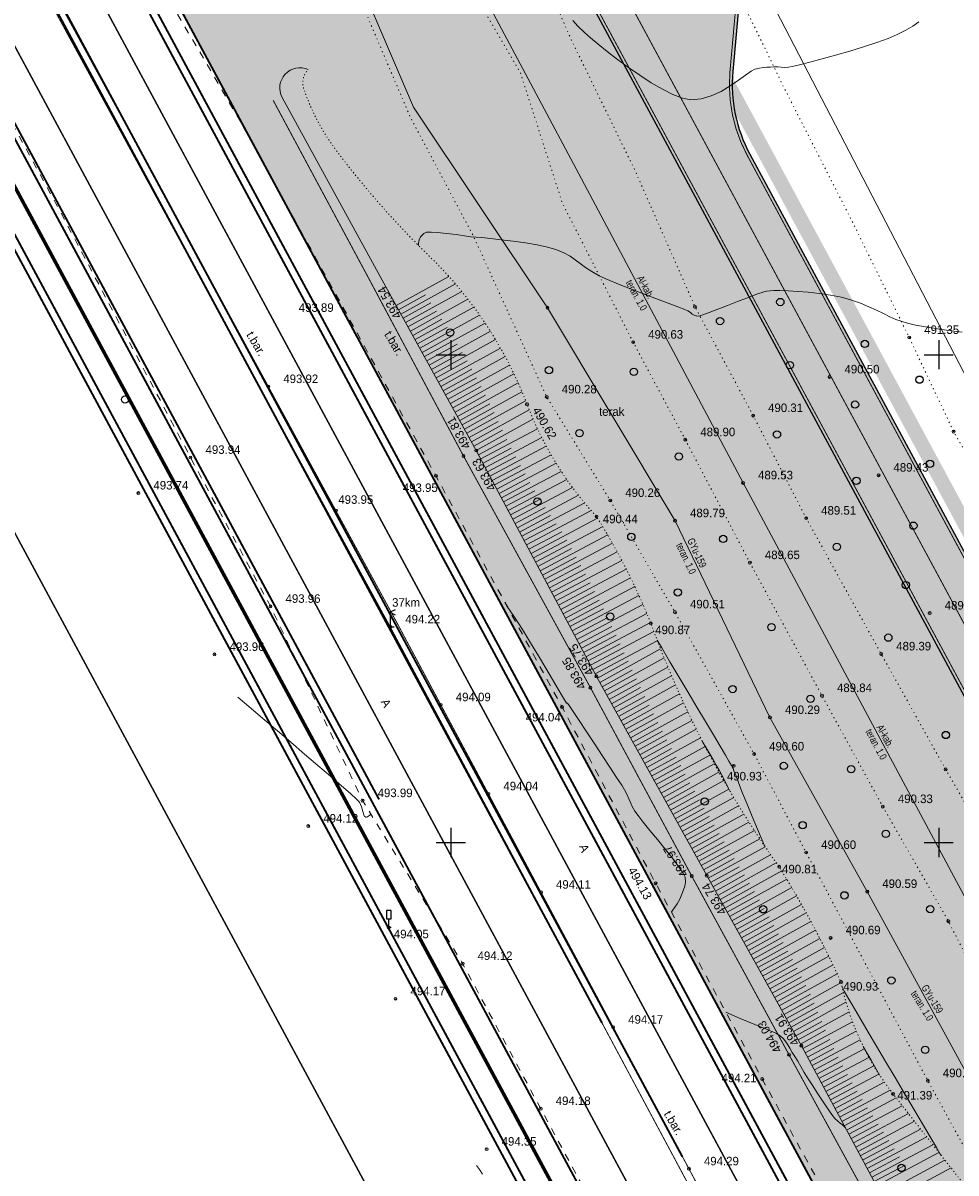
# Model space of a CAD drawing. Extents: x -516234 to 73329, y -4499813 to 47259.
# Tile 4 of 256: x 29622 to 29718, y 36553 to 36671. Entities that reach past the tile are written whole.
import ezdxf

# ---------------------------------------------------------------- set-up
doc = ezdxf.new("R2010")
doc.units = 0
doc.header["$LTSCALE"] = 0.5
doc.header["$MEASUREMENT"] = 0
doc.header["$PDMODE"] = 32
doc.header["$PDSIZE"] = 0.3
for name, pattern in [('ACAD_ISO03W100', [30, 12, -18]), ('DASHED', [0.75, 0.5, -0.25]), ('Д_ТРОТ_ТРУБА', [3, 1.5, -1.5]), ('Контура низ откосов  Штриховая 0.1-0.5 - - - - - - -', [0.6, 0.1, -0.5]), ('РА_КОНТУРЫ', [1.5, 0, -1.5])]:
    doc.linetypes.add(name, pattern=pattern)
for name, color, linetype in [('(001) Сетка', 92, 'Continuous'), ('(004) Точки рельефа', 7, 'Continuous'), ('(007) Здания', 7, 'Continuous'), ('(013) Газ', 30, 'ИК_Газопровод -------г--------'), ('(019) Связь', 3, 'ИК_КАБ_СВЯЗИ'), ('(025) Дорога', 7, 'Continuous'), ('(026) Д_знаки', 7, 'Continuous'), ('(031) Горизонтали', 42, 'Continuous'), ('(035) Откосы', 7, 'Continuous'), ('(037) Контуры', 7, 'Continuous'), ('(038) Деревья', 7, 'Continuous'), ('1 PARK', 7, 'Continuous'), ('7_газон', 7, 'Continuous'), ('STOYANKA', 7, 'Continuous'), ('орто', 7, 'Continuous')]:
    doc.layers.add(name, color=color, linetype=linetype)
doc.layers.add('(032) Горизонтали утолщенные', color=32, linetype='Continuous', lineweight=30)
doc.layers.add('.', color=7, linetype='Continuous', lineweight=15)
doc.styles.add('BM-431', font='bm431.ttf')
doc.styles.add('D-431', font='d431.ttf')
doc.styles.add('S', font='txtwr', dxfattribs={"oblique": 15})
doc.styles.get("Standard").update_dxf_attribs({"font": 'times.ttf'})
doc.linetypes.add('ИК_Газопровод -------г--------', pattern='A,9,-0.6,["Г",Standard,S=1.2,R=0,X=0,Y=-0.6],-1.2', length=10.8)
doc.linetypes.add('ИК_КАБ_СВЯЗИ', pattern='A,4,["o",Standard,S=0.5,R=0,X=0,Y=-0.125],4,-2', length=10)

# ---------------------------------------------------------------- blocks, each defined once
blk = doc.blocks.new('9633')
at = {"layer": '(031) Горизонтали', "color": 42, "linetype": 'Continuous', "lineweight": 0}
for points in [[(28712.34, 36671.49), (28712.87, 36670.9), (28713.56, 36670.25), (28714.17, 36669.73), (28714.95, 36669.07), (28715.88, 36668.32), (28716.93, 36667.51), (28718.05, 36666.68), (28719.21, 36665.87), (28720.38, 36665.11), (28721.53, 36664.44), (28722.61, 36663.9), (28723.59, 36663.54), (28724.44, 36663.37), (28725.5, 36663.45), (28726.54, 36663.76), (28727.55, 36664.22), (28728.48, 36664.78), (28729.33, 36665.36), (28730.05, 36665.88), (28730.62, 36666.28), (28731.02, 36666.49), (28731.48, 36666.61), (28731.87, 36666.67), (28732.23, 36666.7), (28732.58, 36666.72), (28732.96, 36666.74), (28733.38, 36666.73), (28733.7, 36666.7), (28734.03, 36666.67), (28734.45, 36666.7), (28734.84, 36666.78), (28735.6, 36666.96), (28736.65, 36667.22), (28737.9, 36667.55), (28739.29, 36667.93), (28740.73, 36668.35), (28742.16, 36668.78), (28743.5, 36669.22), (28744.67, 36669.65), (28745.59, 36670.04), (28746.48, 36670.5), (28747.2, 36670.92), (28747.82, 36671.34)], [(28752.25, 36639.53), (28751.41, 36639.64), (28750.64, 36639.74), (28749.95, 36639.84), (28749.35, 36639.94), (28748.69, 36640.05), (28748.14, 36640.14), (28747.66, 36640.22), (28747.19, 36640.32), (28746.66, 36640.46), (28746.01, 36640.65), (28745.45, 36640.85), (28744.84, 36641.12), (28744.18, 36641.44), (28743.47, 36641.79), (28742.68, 36642.15), (28741.83, 36642.51), (28740.9, 36642.83), (28739.88, 36643.12), (28738.78, 36643.34), (28737.64, 36643.52), (28736.49, 36643.64), (28735.4, 36643.72), (28734.42, 36643.77), (28733.58, 36643.8), (28732.96, 36643.8), (28732.59, 36643.79), (28732.22, 36643.74), (28731.93, 36643.67), (28731.65, 36643.58), (28731.28, 36643.46), (28730.87, 36643.31), (28730.15, 36643.03), (28729.23, 36642.67), (28728.21, 36642.27), (28727.2, 36641.88), (28726.32, 36641.54), (28725.67, 36641.3), (28725.37, 36641.2), (28725.17, 36641.19), (28725, 36641.21), (28724.8, 36641.27), (28724.6, 36641.39), (28724.41, 36641.56), (28724.15, 36641.74), (28723.83, 36641.87), (28723.12, 36642.14), (28722.12, 36642.52), (28720.92, 36642.97), (28719.61, 36643.46), (28718.28, 36643.97), (28717.02, 36644.47), (28715.92, 36644.93), (28715.07, 36645.32), (28714.29, 36645.75), (28713.66, 36646.17), (28713.12, 36646.57), (28712.61, 36646.96), (28712.07, 36647.33), (28711.42, 36647.68), (28710.61, 36648.02), (28709.76, 36648.27), (28708.69, 36648.49), (28707.49, 36648.7), (28706.24, 36648.87), (28705.02, 36649.02), (28703.92, 36649.14), (28703.03, 36649.23), (28702.43, 36649.28), (28702.21, 36649.3), (28702.14, 36649.29), (28701.89, 36649.32), (28701.26, 36649.42), (28700.38, 36649.54), (28699.41, 36649.67), (28698.47, 36649.76), (28697.85, 36649.8), (28697.51, 36649.8), (28697.36, 36649.78), (28697.3, 36649.76), (28697.23, 36649.72), (28697.1, 36649.65), (28696.93, 36649.51), (28696.74, 36649.3), (28696.59, 36648.99), (28696.52, 36648.62), (28696.54, 36648.43)], [(28720.99, 36607.95), (28721.47, 36607.16), (28722.31, 36605.74), (28723.22, 36604.22), (28724.15, 36602.66), (28725.08, 36601.1), (28725.96, 36599.62), (28726.76, 36598.26), (28727.45, 36597.09), (28728, 36596.17), (28728.36, 36595.56), (28728.51, 36595.3), (28728.61, 36595.13), (28728.69, 36594.99), (28728.78, 36594.81), (28728.87, 36594.58), (28729.08, 36594.05), (28729.38, 36593.27), (28729.76, 36592.29), (28730.21, 36591.14), (28730.72, 36589.89), (28731.27, 36588.57), (28731.85, 36587.22), (28732.01, 36586.86)], [(28725.62, 36597.6), (28725.66, 36597.54), (28726.01, 36596.93), (28726.42, 36596.23), (28726.76, 36595.65), (28727.06, 36595.14), (28727.34, 36594.65), (28727.62, 36594.13), (28727.93, 36593.53), (28728.29, 36592.81), (28728.41, 36592.55)], [(28739.95, 36572.38), (28739.99, 36572.32), (28740.18, 36571.97), (28740.4, 36571.58), (28740.65, 36571.16), (28740.86, 36570.8), (28741.28, 36570.08), (28741.88, 36569.06), (28742.63, 36567.79), (28743.48, 36566.34), (28744.41, 36564.77), (28745.38, 36563.12), (28746.36, 36561.47), (28747.3, 36559.87), (28748.19, 36558.37), (28748.98, 36557.04), (28749.63, 36555.94), (28750.12, 36555.11)], [(28742.1, 36566.33), (28742.16, 36566.22), (28742.92, 36564.9), (28743.61, 36563.69), (28743.78, 36563.38)], [(28703.11, 36553.21), (28702.78, 36553.7), (28702.47, 36554.11)]]:
    blk.add_lwpolyline(points, dxfattribs=at)
at = {"layer": '(004) Точки рельефа', "lineweight": 0, "style": 'D-431'}
for s, rotation, p in [('493.54', 119.8055, (28694.83, 36641.22)), ('490.62', 300.6964, (28708.17, 36631.53)), ('493.81', 119.5005, (28701.92, 36627.85)), ('493.63', 119.5921, (28704.51, 36623.59)), ('493.75', 122.1619, (28714.56, 36604.67)), ('493.85', 119.8524, (28713.74, 36603.22)), ('493.97', 122.669, (28724.22, 36584.03)), ('494.13', 299.7555, (28717.97, 36584.37)), ('493.74', 121.4786, (28728.14, 36580.11)), ('494.03', 120.5323, (28733.8, 36565.96)), ('493.91', 121.9978, (28735.61, 36566.71))]:
    blk.add_text(s, height=0.875, rotation=rotation, dxfattribs=at).set_placement(p)
for s, p in [('493.89', (28684.26, 36641.62)), ('490.63', (28720.08, 36638.87)), ('491.35', (28748.37, 36639.36)), ('490.50', (28740.2, 36635.31)), ('493.92', (28682.68, 36634.32)), ('490.28', (28711.22, 36633.26)), ('490.31', (28732.37, 36631.35)), ('489.90', (28725.42, 36628.87)), ('493.94', (28674.71, 36627.06)), ('489.43', (28745.22, 36625.24)), ('493.74', (28669.37, 36623.41)), ('489.53', (28731.34, 36624.45)), ('493.95', (28694.93, 36623.16)), ('490.26', (28717.73, 36622.64)), ('493.95', (28688.32, 36621.94)), ('490.44', (28715.43, 36619.95)), ('489.79', (28724.37, 36620.57)), ('489.51', (28737.81, 36620.83)), ('489.65', (28732.04, 36616.27)), ('493.96', (28682.91, 36611.79)), ('490.51', (28724.36, 36611.22)), ('489.02', (28750.47, 36611.1)), ('494.22', (28695.18, 36609.68)), ('490.87', (28720.8, 36608.58)), ('489.39', (28745.5, 36606.91)), ('493.96', (28677.17, 36606.86)), ('489.84', (28739.43, 36602.64)), ('494.09', (28700.36, 36601.7)), ('490.29', (28734.1, 36600.39)), ('494.04', (28707.53, 36599.63)), ('490.60', (28732.48, 36596.65)), ('490.93', (28728.15, 36593.58)), ('493.99', (28692.35, 36591.87)), ('494.04', (28705.24, 36592.57)), ('490.33', (28745.67, 36591.26)), ('494.12', (28686.78, 36589.26)), ('490.60', (28737.81, 36586.56)), ('490.81', (28733.8, 36584.06)), ('494.11', (28710.63, 36582.48)), ('490.59', (28744.07, 36582.56)), ('490.69', (28740.31, 36577.81)), ('494.05', (28694.01, 36577.4)), ('494.12', (28702.59, 36575.17)), ('494.17', (28695.72, 36571.55)), ('490.93', (28740.08, 36572.03)), ('494.17', (28718.03, 36568.64)), ('494.21', (28727.6, 36562.64)), ('490.87', (28750.28, 36563.16)), ('494.18', (28710.6, 36560.3)), ('491.39', (28745.61, 36560.87)), ('494.35', (28705.06, 36556.14)), ('494.29', (28725.79, 36554.12))]:
    blk.add_text(s, height=0.875, dxfattribs=at).set_placement(p)
at = {"layer": '(037) Контуры', "linetype": 'РА_КОНТУРЫ', "lineweight": 0, "ltscale": 0.5, "style": 'BM-431'}
blk.add_text('terak', height=0.875, dxfattribs=at).set_placement((28715.04, 36630.96))
blk = doc.blocks.new('I02062')
at = {"linetype": 'Continuous'}
for points in [[(1, 3.5), (0, 3), (1, 2.5)], [(0, 3), (0, 0), (0.8, 0)]]:
    blk.add_lwpolyline(points, dxfattribs=at)
at = {"color": 4, "style": 'S', "oblique": 15}
blk.add_attdef('Z', (1.778249, -0.193057), '', height=2, dxfattribs=at)
blk = doc.blocks.new('d')
at = {"layer": '(038) Деревья'}
blk.add_ellipse((0, 0), major_axis=(0.265, 0.265), ratio=1, start_param=5.497787, end_param=11.780972, dxfattribs=at)
blk = doc.blocks.new('I02063')
at = {"linetype": 'Continuous'}
blk.add_lwpolyline([(-0.5, 3.5), (-0.5, 1.8), (0.5, 1.8), (0.5, 3.5)], close=True, dxfattribs=at)
blk.add_lwpolyline([(0.5, 0), (0, 0), (0, 1.8)], dxfattribs=at)
at = {"color": 4, "style": 'S', "oblique": 15}
blk.add_attdef('Z', (1.280972, -0.066143), '', height=2, dxfattribs=at)
blk = doc.blocks.new('Setka')
at = {"layer": '(001) Сетка'}
for p, q in [((0, 1.5), (0, -1.5)), ((-1.5, 0), (1.5, 0))]:
    blk.add_line(p, q, dxfattribs=at)

msp = doc.modelspace()

# ---------------------------------------------------------------- hatches: boundary and pattern name
at = {"layer": '1 PARK', "lineweight": 0, "true_color": 0x00c200, "transparency": 33554508}
h = msp.add_hatch(color=92, dxfattribs=at)
h.dxf.hatch_style = 1
edge = h.paths.add_edge_path()
edge.add_line((29724.64, 36512.79), (29471.6, 36982.55))
edge.add_line((29471.6, 36982.55), (29506.29, 36972.15))
edge.add_arc((29494.81, 36933.83), 40, 28.3099, 73.3099, ccw=False)
edge.add_line((29530.02, 36952.8), (29731.95, 36577.95))
edge.add_arc((29696.73, 36558.98), 40, -16.6901, 28.3099, ccw=False)
edge.add_line((29735.04, 36547.49), (29724.64, 36512.79))
at = {"layer": '7_газон', "lineweight": 0, "true_color": 0x5c5c5c, "transparency": 33554687}
h = msp.add_hatch(color=251, dxfattribs=at)
h.dxf.hatch_style = 1
edge = h.paths.add_edge_path(flags=16)
edge.add_line((29676.97, 36922.96), (29652.77, 36909.93))
edge.add_arc((29654.2, 36907.29), 3, 118.3099, 208.3099)
edge.add_line((29651.55, 36905.86), (29669.69, 36872.2))
edge.add_arc((29672.33, 36873.62), 3, 208.3099, 298.278)
edge.add_line((29673.75, 36870.98), (29697.07, 36883.52))
edge.add_arc((29695.17, 36887.05), 4, 298.278, 388.3063)
edge.add_line((29698.7, 36888.94), (29681.03, 36921.74))
edge.add_arc((29678.39, 36920.32), 3, 28.3063, 118.3099)
edge = h.paths.add_edge_path(flags=16)
edge.add_arc((29582.99, 36967.9), 30, 100.3549, 118.3099)
edge.add_line((29568.76, 36994.31), (29528.13, 36972.43))
edge.add_arc((29529.55, 36969.79), 3, 118.3099, 225.9761)
edge.add_arc((29494.81, 36933.83), 47, 28.3099, 45.9761, ccw=False)
edge.add_line((29536.18, 36956.12), (29686.14, 36677.75))
edge.add_arc((29688.78, 36679.17), 3, 208.3099, 354.8617)
edge.add_line((29691.77, 36678.9), (29699.51, 36764.98))
edge.add_arc((29669.63, 36767.67), 30, 354.8617, 388.3099)
edge.add_line((29696.04, 36781.9), (29580.77, 36995.88))
edge.add_arc((29578.13, 36994.46), 3, 28.3099, 100.3549)
edge = h.paths.add_edge_path()
edge.add_line((29429.45, 37065.4), (29443.22, 37039.99))
edge.add_line((29443.22, 37039.99), (29467.01, 36995.82))
edge.add_arc((29480.21, 37002.94), 15, 208.3099, 253.3099)
edge.add_line((29475.91, 36988.57), (29508.3, 36978.85))
edge.add_arc((29494.81, 36933.83), 47, 63.2849, 73.3099, ccw=False)
edge.add_arc((29520.43, 36984.75), 10, 243.2849, 298.3099)
edge.add_line((29525.17, 36975.95), (29566.62, 36998.27))
edge.add_arc((29582.99, 36967.9), 34.5, 90.7023, 118.3099, ccw=False)
edge.add_line((29582.56, 37002.4), (29601.16, 37002.63))
edge.add_arc((29600.79, 37032.62), 30, 270.7023, 298.3364)
edge.add_line((29615.03, 37006.22), (29627.4, 37012.88))
edge.add_arc((29631.43, 37005.4), 8.5, 28.3063, 118.3364, ccw=False)
edge.add_line((29638.91, 37009.43), (29702.66, 36891.08))
edge.add_arc((29695.17, 36887.05), 8.5, -61.722, 28.3063, ccw=False)
edge.add_line((29699.2, 36879.56), (29664.33, 36860.8))
edge.add_arc((29666.7, 36856.4), 5, 118.278, 208.3099)
edge.add_line((29662.3, 36854.03), (29700, 36784.03))
edge.add_arc((29669.63, 36767.67), 34.5, -5.1383, 28.3099, ccw=False)
edge.add_line((29703.99, 36764.58), (29695.15, 36666.26))
edge.add_arc((29710.09, 36664.91), 15, 174.8617, 208.3099)
edge.add_line((29696.88, 36657.8), (29738.11, 36581.26))
edge.add_arc((29696.73, 36558.98), 47, -16.6901, 28.3099, ccw=False)
edge.add_line((29741.75, 36545.48), (29732.04, 36513.08))
edge.add_arc((29746.4, 36508.77), 15, 163.3099, 208.3099)
edge.add_line((29733.2, 36501.66), (29762.26, 36447.71))
edge.add_line((29762.26, 36447.71), (29788.32, 36389.84))
edge.add_line((29788.32, 36389.84), (29723.73, 36509.75))
edge.add_line((29723.73, 36509.75), (29735.04, 36547.49))
edge.add_arc((29696.73, 36558.98), 40, 343.3099, 388.3099)
edge.add_line((29731.95, 36577.95), (29530.02, 36952.8))
edge.add_arc((29494.81, 36933.83), 40, 28.3099, 73.3099)
edge.add_line((29506.29, 36972.15), (29468.54, 36983.47))
edge.add_line((29468.54, 36983.47), (29424.23, 37065.4))
edge = h.paths.add_edge_path(flags=16)
edge.add_line((29653.97, 36965.66), (29629.77, 36952.63))
edge.add_arc((29631.2, 36949.99), 3, 118.3099, 208.3099)
edge.add_line((29628.55, 36948.56), (29646.57, 36915.11))
edge.add_arc((29649.22, 36916.53), 3, 208.3099, 298.3099)
edge.add_line((29650.64, 36913.89), (29674.83, 36926.92))
edge.add_arc((29673.41, 36929.56), 3, 298.3099, 388.3063)
edge.add_line((29676.05, 36930.99), (29658.03, 36964.44))
edge.add_arc((29655.39, 36963.02), 3, 28.3063, 118.3099)
edge = h.paths.add_edge_path(flags=16)
edge.add_line((29653.05, 36973.69), (29634.95, 37007.3))
edge.add_arc((29631.43, 37005.4), 4, 28.3063, 118.3364)
edge.add_line((29629.53, 37008.92), (29617.17, 37002.26))
edge.add_arc((29600.79, 37032.62), 34.5, 278.9598, 298.3364, ccw=False)
edge.add_arc((29606.63, 36995.58), 3, 98.9598, 208.3099)
edge.add_line((29603.99, 36994.16), (29623.57, 36957.81))
edge.add_arc((29626.22, 36959.23), 3, 208.3099, 298.3099)
edge.add_line((29627.64, 36956.59), (29651.84, 36969.62))
edge.add_arc((29650.41, 36972.26), 3, 298.3099, 388.3063)

# ---------------------------------------------------------------- linework, layer by layer
at = {"layer": '(004) Точки рельефа', "color": 0, "linetype": 'ByBlock', "lineweight": 0}
for p in [(29676.15, 36642.04), (29691.26, 36642.15), (29684.93, 36638.51), (29713.22, 36638.99), (29705.05, 36634.95), (29647.53, 36633.97), (29676.07, 36632.9), (29674.05, 36632.14), (29697.23, 36630.99), (29717.77, 36629.34), (29690.27, 36628.51), (29639.56, 36626.69), (29667.54, 36626.84), (29668.85, 36627.41), (29664.71, 36624.81), (29710.08, 36624.87), (29634.22, 36623.04), (29696.19, 36624.08), (29682.58, 36622.28), (29654.46, 36621.24), (29681.17, 36620.64), (29689.22, 36620.21), (29702.66, 36620.47), (29696.89, 36615.91), (29647.76, 36611.42), (29689.21, 36610.85), (29715.32, 36610.74), (29660.03, 36609.32), (29686.74, 36609.68), (29642.02, 36606.5), (29710.35, 36606.55), (29681.16, 36604.25), (29680.55, 36603.09), (29704.28, 36602.27), (29665.21, 36601.33), (29677.64, 36601.1), (29698.95, 36600.04), (29697.33, 36596.28), (29695.24, 36595.08), (29716.95, 36594.72), (29657.2, 36591.51), (29670.09, 36592.21), (29710.52, 36590.89), (29651.63, 36588.9), (29702.66, 36586.19), (29699.89, 36584.73), (29687.23, 36583.04), (29690.93, 36583.78), (29692.47, 36583.82), (29675.49, 36582.11), (29708.92, 36582.19), (29659.88, 36578.5), (29717.24, 36579.15), (29705.16, 36577.44), (29667.45, 36574.81), (29706.23, 36572.91), (29660.57, 36571.19), (29682.88, 36568.28), (29702.17, 36566.38), (29700.91, 36565.45), (29698.16, 36562.97), (29715.13, 36562.79), (29711.57, 36561.44), (29675.45, 36559.93), (29669.91, 36555.78), (29690.64, 36553.77)]:
    msp.add_point(p, dxfattribs=at)
at = {"layer": '(007) Здания', "lineweight": 0, "const_width": 0.1, "flags": 128}
for points in [[(29741.76, 36456.45), (29660.03, 36609.32), (29613.08, 36695.6), (29603.16, 36714.06), (29533.98, 36842.54), (29525.38, 36858.4), (29452.49, 36993.26), (29443.53, 37009.96), (29421.66, 37050.32)], [(29742.47, 36456.83), (29660.74, 36609.7), (29613.79, 36695.98), (29603.87, 36714.44), (29534.68, 36842.92), (29526.08, 36858.78), (29453.19, 36993.64), (29444.23, 37010.33), (29422.36, 37050.7)], [(29740.1, 36494.5), (29730.41, 36511.64), (29721.11, 36528.31), (29711.64, 36545.84), (29700.91, 36565.45), (29690.93, 36583.78), (29680.55, 36603.09), (29667.54, 36626.84), (29658.03, 36644.67), (29648.03, 36663.31)]]:
    msp.add_lwpolyline(points, dxfattribs=at)
at = {"layer": '(013) Газ', "lineweight": 0, "flags": 128}
msp.add_lwpolyline([(29525.4, 37048.08), (29531.16, 37039.11), (29539.03, 37023.99), (29540.17, 37021.19), (29539.27, 37018.61), (29533.56, 37011.73), (29529.25, 37006.76), (29524.92, 37001.28), (29517.63, 36991.22), (29508.47, 36979.32), (29503.96, 36971.84), (29513.3, 36954.8), (29520.01, 36941.4), (29527.99, 36927.07), (29538.27, 36908.14), (29552.22, 36883.58), (29562.93, 36863.6), (29568.88, 36853.65), (29578.9, 36835.7), (29587.69, 36819.03), (29597.09, 36801.5), (29611.79, 36773.7), (29622.87, 36752.87), (29632.63, 36733.83), (29642.06, 36714.74), (29649.25, 36696.5), (29654.72, 36680.58), (29662.4, 36662.61), (29676.15, 36642.04), (29689.22, 36620.21), (29698.95, 36600.04), (29708.92, 36582.19), (29725.84, 36551.17), (29738.2, 36530.15), (29750.36, 36512.07), (29762.31, 36492.93), (29777.21, 36461.75), (29800.44, 36421.64), (29814.55, 36397.86)], dxfattribs=at)
at = {"layer": '(019) Связь', "lineweight": 0, "flags": 128}
for points in [[(29845.77, 36411.94), (29832.7, 36428.04), (29805.6, 36468.11), (29530.63, 36998.12), (29534.26, 37019.9), (29517.61, 37060.72)], [(29514.83, 37049.76), (29518.67, 37045.21), (29525.95, 37035.18), (29528.77, 37021.4), (29526.19, 37015.33), (29523.52, 37012.33), (29518.67, 37007.59), (29510.12, 36999.15), (29506.19, 36984.81), (29526.83, 36945.59), (29546.81, 36909.66), (29570.95, 36864.29), (29590.41, 36836.48), (29619.17, 36778.33), (29654.47, 36702.51), (29679.36, 36655.78), (29696.19, 36624.08), (29725.36, 36569.61), (29744.32, 36532.27), (29766.02, 36495.88)]]:
    msp.add_lwpolyline(points, dxfattribs=at)
at = {"layer": '(025) Дорога', "linetype": 'Д_ТРОТ_ТРУБА', "lineweight": 0, "flags": 128}
msp.add_lwpolyline([(29728.04, 36510.14), (29718.5, 36526.32), (29708.37, 36544.3), (29698.16, 36562.97), (29687.23, 36583.04), (29677.64, 36601.1), (29664.71, 36624.81), (29644.71, 36661.07), (29635.55, 36676.74), (29625.09, 36694.49), (29617.27, 36708.28), (29607.37, 36726.37), (29597.89, 36743.94), (29588.13, 36762.15), (29577.72, 36781.37), (29569.16, 36797.44), (29559.5, 36815.21), (29550.68, 36831.55), (29540.71, 36850.44), (29531.53, 36867.38), (29522.7, 36883.7), (29513.33, 36901.15), (29503.85, 36918.48), (29484.89, 36953.64), (29476.15, 36970.05), (29467.84, 36985.88, -0.175353), (29464.8, 37008.04, 0.014678), (29465.55, 37018.91, -0.049252), (29465.93, 37023.17, -0.049252)], format="xyb", dxfattribs=at)
msp.add_lwpolyline([(29705.41, 36488.11), (29717.43, 36481.97), (29708.96, 36497.87), (29701.05, 36512.7), (29691.97, 36529.43), (29683.99, 36544.16), (29675.45, 36559.93), (29667.45, 36574.81), (29657.2, 36591.51), (29647.76, 36611.42), (29639.56, 36626.69), (29625.77, 36652.72), (29612.97, 36676.14), (29603.9, 36692.59), (29594.85, 36709.57), (29585.63, 36726.92), (29572.63, 36751.04), (29558.5, 36777.39), (29550.53, 36791.55), (29539.75, 36790.15)], dxfattribs=at)
at = {"layer": '(032) Горизонтали утолщенные', "color": 32, "linetype": 'Continuous', "lineweight": 0}
for points in [[(29688.85, 36580.06), (29688.97, 36580.24), (29689.44, 36580.92), (29689.7, 36581.41), (29689.9, 36581.92), (29690.08, 36582.35), (29690.23, 36582.74), (29690.29, 36583.16), (29690.25, 36583.65), (29690.04, 36584.09), (29689.59, 36584.76), (29688.96, 36585.6), (29688.21, 36586.54), (29687.42, 36587.51), (29686.65, 36588.46), (29685.97, 36589.3), (29685.43, 36589.97), (29685.11, 36590.42), (29684.84, 36590.91), (29684.65, 36591.32), (29684.49, 36591.7), (29684.3, 36592.11), (29684.04, 36592.61), (29683.75, 36593.09), (29683.23, 36593.89), (29682.55, 36594.94), (29681.76, 36596.14), (29680.93, 36597.4), (29680.12, 36598.63), (29679.38, 36599.74), (29678.77, 36600.65), (29678.37, 36601.26), (29678.21, 36601.49), (29678.15, 36601.49), (29678.08, 36601.49), (29677.98, 36601.67), (29677.68, 36602.18), (29677.23, 36602.95), (29676.66, 36603.94), (29675.97, 36605.1), (29675.21, 36606.37), (29674.4, 36607.7), (29673.57, 36609.04), (29672.75, 36610.33), (29671.95, 36611.53), (29671.95, 36611.53)], [(29658.05, 36590.12), (29657.93, 36590.01), (29657.71, 36589.86), (29657.59, 36589.82), (29657.54, 36589.82), (29657.49, 36589.84), (29657.4, 36589.9), (29657.31, 36590.07), (29657.22, 36590.39), (29657.1, 36590.88), (29656.87, 36591.36), (29656.57, 36591.66), (29655.94, 36592.23), (29655.03, 36593.04), (29653.9, 36594.01), (29652.62, 36595.12), (29651.25, 36596.29), (29649.84, 36597.5), (29648.46, 36598.67), (29647.16, 36599.77), (29646.02, 36600.75), (29645.08, 36601.55), (29644.41, 36602.12)], [(29706.68, 36557.97), (29706.68, 36557.97), (29706.4, 36558.26), (29706.15, 36558.45), (29705.9, 36558.65), (29705.61, 36558.93), (29705.36, 36559.24), (29705.05, 36559.68), (29704.67, 36560.22), (29704.26, 36560.85), (29703.8, 36561.54), (29703.33, 36562.28), (29702.87, 36562.99), (29702.47, 36563.65), (29702.12, 36564.25), (29701.8, 36564.8), (29701.51, 36565.28), (29701.24, 36565.7), (29700.98, 36566.12), (29700.78, 36566.47), (29700.59, 36566.78), (29700.35, 36567.08), (29700.01, 36567.41), (29699.56, 36567.66), (29698.66, 36568.05), (29697.41, 36568.57), (29695.9, 36569.19), (29694.43, 36569.81)]]:
    msp.add_lwpolyline(points, dxfattribs=at)
at = {"layer": '(035) Откосы', "lineweight": 0}
for p, q in [((29660.64, 36642.27), (29666.04, 36645.26)), ((29661.12, 36641.4), (29666.71, 36644.49)), ((29660.88, 36641.84), (29663.63, 36643.35)), ((29661.6, 36640.52), (29667.36, 36643.71)), ((29661.36, 36640.96), (29664.2, 36642.53)), ((29662.09, 36639.65), (29667.99, 36642.92)), ((29662.57, 36638.78), (29668.6, 36642.11)), ((29661.84, 36640.09), (29664.76, 36641.7)), ((29662.33, 36639.21), (29665.31, 36640.86)), ((29663.05, 36637.9), (29669.19, 36641.29)), ((29662.81, 36638.34), (29665.85, 36640.02)), ((29663.53, 36637.03), (29669.75, 36640.47)), ((29664.02, 36636.16), (29670.3, 36639.63)), ((29663.29, 36637.47), (29666.38, 36639.17)), ((29664.5, 36635.28), (29670.82, 36638.78)), ((29663.77, 36636.59), (29666.9, 36638.32)), ((29664.26, 36635.72), (29667.41, 36637.46)), ((29664.98, 36634.41), (29671.32, 36637.91)), ((29664.74, 36634.85), (29667.91, 36636.6)), ((29665.46, 36633.54), (29671.81, 36637.04)), ((29665.95, 36632.66), (29672.27, 36636.16)), ((29665.22, 36633.97), (29668.4, 36635.73)), ((29666.43, 36631.79), (29672.71, 36635.26)), ((29665.71, 36633.1), (29668.87, 36634.85)), ((29666.19, 36632.23), (29669.34, 36633.97)), ((29666.91, 36630.91), (29673.13, 36634.35)), ((29666.67, 36631.35), (29669.8, 36633.08)), ((29667.4, 36630.04), (29673.53, 36633.43)), ((29667.15, 36630.48), (29670.24, 36632.18)), ((29667.88, 36629.17), (29673.91, 36632.5)), ((29668.36, 36628.29), (29674.27, 36631.56)), ((29667.64, 36629.6), (29670.68, 36631.29)), ((29668.12, 36628.73), (29671.1, 36630.38)), ((29668.84, 36627.42), (29674.66, 36630.63)), ((29668.6, 36627.86), (29671.53, 36629.48)), ((29669.31, 36626.54), (29675.12, 36629.62)), ((29669.08, 36626.98), (29671.99, 36628.53)), ((29669.78, 36625.66), (29675.56, 36628.73)), ((29670.25, 36624.78), (29676.02, 36627.84)), ((29669.55, 36626.1), (29672.44, 36627.64)), ((29670.01, 36625.22), (29672.9, 36626.75)), ((29670.72, 36623.89), (29676.51, 36626.97)), ((29670.48, 36624.34), (29673.37, 36625.87)), ((29671.19, 36623.01), (29677.02, 36626.11)), ((29670.95, 36623.45), (29673.86, 36625)), ((29671.65, 36622.13), (29677.56, 36625.27)), ((29672.12, 36621.25), (29678.12, 36624.44)), ((29671.42, 36622.57), (29674.35, 36624.13)), ((29671.89, 36621.69), (29674.86, 36623.27)), ((29672.59, 36620.37), (29678.71, 36623.62)), ((29672.36, 36620.81), (29675.38, 36622.42)), ((29673.06, 36619.49), (29679.32, 36622.82)), ((29673.53, 36618.61), (29679.96, 36622.03)), ((29672.82, 36619.93), (29675.92, 36621.57)), ((29674, 36617.73), (29680.63, 36621.25)), ((29673.29, 36619.05), (29676.47, 36620.73)), ((29673.76, 36618.17), (29677.03, 36619.9)), ((29674.46, 36616.84), (29681.28, 36620.47)), ((29674.93, 36615.96), (29681.81, 36619.62)), ((29674.23, 36617.28), (29677.6, 36619.08)), ((29675.4, 36615.08), (29682.32, 36618.76)), ((29674.7, 36616.4), (29678.12, 36618.22)), ((29675.17, 36615.52), (29678.61, 36617.35)), ((29675.87, 36614.2), (29682.81, 36617.89)), ((29675.63, 36614.64), (29679.1, 36616.48)), ((29676.34, 36613.32), (29683.3, 36617.02)), ((29676.81, 36612.44), (29683.77, 36616.14)), ((29676.1, 36613.76), (29679.58, 36615.61)), ((29677.27, 36611.56), (29684.22, 36615.25)), ((29676.57, 36612.88), (29680.05, 36614.73)), ((29677.04, 36612), (29680.52, 36613.84)), ((29677.74, 36610.67), (29684.67, 36614.35)), ((29677.51, 36611.11), (29680.98, 36612.96)), ((29678.21, 36609.79), (29685.1, 36613.45)), ((29678.68, 36608.91), (29685.52, 36612.55)), ((29677.98, 36610.23), (29681.43, 36612.07)), ((29679.15, 36608.03), (29685.92, 36611.63)), ((29678.45, 36609.35), (29681.88, 36611.18)), ((29678.91, 36608.47), (29682.32, 36610.28)), ((29679.62, 36607.15), (29686.32, 36610.71)), ((29679.38, 36607.59), (29682.75, 36609.38)), ((29680.08, 36606.27), (29686.7, 36609.78)), ((29679.85, 36606.71), (29683.18, 36608.48)), ((29680.55, 36605.39), (29687.05, 36608.84)), ((29681.02, 36604.5), (29687.4, 36607.9)), ((29680.32, 36605.83), (29683.59, 36607.57)), ((29680.79, 36604.95), (29684.01, 36606.66)), ((29681.5, 36603.63), (29687.72, 36607.07)), ((29681.26, 36604.07), (29684.4, 36605.8)), ((29681.98, 36602.76), (29688.1, 36606.14)), ((29681.74, 36603.19), (29684.82, 36604.9)), ((29682.47, 36601.88), (29688.48, 36605.21)), ((29682.95, 36601.01), (29688.87, 36604.29)), ((29682.23, 36602.32), (29685.26, 36604)), ((29682.71, 36601.45), (29685.69, 36603.1)), ((29683.43, 36600.14), (29689.27, 36603.37)), ((29683.19, 36600.57), (29686.13, 36602.2)), ((29683.92, 36599.26), (29689.67, 36602.45)), ((29683.68, 36599.7), (29686.57, 36601.3)), ((29684.4, 36598.39), (29690.09, 36601.54)), ((29684.16, 36598.83), (29687.02, 36600.41)), ((29684.88, 36597.52), (29690.52, 36600.63)), ((29685.37, 36596.64), (29690.95, 36599.73)), ((29684.64, 36597.95), (29687.47, 36599.52)), ((29685.13, 36597.08), (29687.93, 36598.63)), ((29685.85, 36595.77), (29691.39, 36598.84)), ((29685.61, 36596.21), (29688.39, 36597.75)), ((29686.34, 36594.9), (29691.84, 36597.95)), ((29686.09, 36595.33), (29688.85, 36596.86)), ((29686.82, 36594.02), (29692.3, 36597.06)), ((29687.3, 36593.15), (29692.77, 36596.18)), ((29686.58, 36594.46), (29689.32, 36595.98)), ((29687.06, 36593.59), (29689.8, 36595.1)), ((29687.79, 36592.28), (29693.24, 36595.3)), ((29687.54, 36592.71), (29690.27, 36594.23)), ((29688.27, 36591.4), (29693.72, 36594.43)), ((29688.03, 36591.84), (29690.75, 36593.35)), ((29688.51, 36590.97), (29691.24, 36592.48)), ((29688.75, 36590.53), (29694.22, 36593.56)), ((29689.24, 36589.66), (29694.72, 36592.69)), ((29689, 36590.09), (29691.73, 36591.61)), ((29689.72, 36588.79), (29695.23, 36591.83)), ((29689.48, 36589.22), (29692.22, 36590.74)), ((29690.2, 36587.91), (29695.74, 36590.98)), ((29690.69, 36587.04), (29696.27, 36590.13)), ((29689.96, 36588.35), (29692.72, 36589.88)), ((29690.45, 36587.48), (29693.23, 36589.01)), ((29691.17, 36586.17), (29696.8, 36589.29)), ((29690.93, 36586.6), (29693.73, 36588.15)), ((29691.65, 36585.29), (29697.35, 36588.44)), ((29691.41, 36585.73), (29694.24, 36587.3)), ((29692.14, 36584.42), (29697.9, 36587.61)), ((29692.62, 36583.55), (29698.45, 36586.79)), ((29691.9, 36584.86), (29694.76, 36586.44)), ((29692.38, 36583.98), (29695.28, 36585.59)), ((29693.11, 36582.67), (29699.02, 36585.96)), ((29692.86, 36583.11), (29695.8, 36584.74)), ((29693.59, 36581.8), (29699.59, 36585.14)), ((29694.08, 36580.93), (29700.15, 36584.31)), ((29693.35, 36582.24), (29696.33, 36583.9)), ((29693.84, 36581.37), (29696.86, 36583.05)), ((29694.56, 36580.06), (29700.67, 36583.46)), ((29694.32, 36580.49), (29697.37, 36582.19)), ((29695.05, 36579.19), (29701.18, 36582.6)), ((29694.81, 36579.62), (29697.87, 36581.33)), ((29695.53, 36578.31), (29701.68, 36581.74)), ((29696.02, 36577.44), (29702.18, 36580.87)), ((29695.29, 36578.75), (29698.36, 36580.46)), ((29695.78, 36577.88), (29698.86, 36579.59)), ((29696.51, 36576.57), (29702.67, 36580)), ((29696.26, 36577.01), (29699.34, 36578.72)), ((29696.99, 36575.7), (29703.14, 36579.12)), ((29696.75, 36576.13), (29699.83, 36577.85)), ((29697.48, 36574.83), (29703.61, 36578.24)), ((29697.96, 36573.95), (29704.07, 36577.36)), ((29697.23, 36575.26), (29700.31, 36576.97)), ((29697.72, 36574.39), (29700.78, 36576.09)), ((29698.45, 36573.08), (29704.53, 36576.46)), ((29698.2, 36573.52), (29701.25, 36575.21)), ((29698.93, 36572.21), (29704.97, 36575.57)), ((29698.69, 36572.65), (29701.72, 36574.33)), ((29699.42, 36571.34), (29705.41, 36574.67)), ((29699.9, 36570.46), (29705.83, 36573.77)), ((29699.18, 36571.77), (29702.18, 36573.45)), ((29699.66, 36570.9), (29702.64, 36572.56)), ((29700.39, 36569.59), (29706.24, 36572.85)), ((29700.15, 36570.03), (29703.09, 36571.67)), ((29700.87, 36568.72), (29706.47, 36571.84)), ((29700.63, 36569.16), (29703.49, 36570.75)), ((29701.36, 36567.85), (29706.74, 36570.85)), ((29701.12, 36568.28), (29703.86, 36569.81)), ((29701.6, 36567.41), (29704.25, 36568.88)), ((29701.84, 36566.98), (29707.05, 36569.87)), ((29702.09, 36566.54), (29704.65, 36567.97)), ((29702.33, 36566.1), (29707.42, 36568.83)), ((29702.8, 36565.22), (29707.79, 36567.89)), ((29702.56, 36565.66), (29705.08, 36567.01)), ((29703.27, 36564.34), (29708.19, 36566.98)), ((29703.03, 36564.78), (29705.51, 36566.11)), ((29703.74, 36563.46), (29708.62, 36566.08)), ((29703.5, 36563.9), (29705.95, 36565.21)), ((29703.97, 36563.02), (29706.41, 36564.33)), ((29704.21, 36562.58), (29709.09, 36565.19)), ((29704.68, 36561.7), (29709.59, 36564.33)), ((29704.44, 36562.14), (29706.89, 36563.45)), ((29705.15, 36560.82), (29710.11, 36563.48)), ((29704.92, 36561.26), (29707.38, 36562.58)), ((29705.62, 36559.94), (29710.67, 36562.65)), ((29706.09, 36559.06), (29711.27, 36561.83)), ((29705.39, 36560.38), (29707.89, 36561.72)), ((29705.86, 36559.5), (29708.41, 36560.87)), ((29706.56, 36558.18), (29711.89, 36561.03)), ((29706.33, 36558.62), (29708.95, 36560.03)), ((29707.03, 36557.3), (29712.51, 36560.23)), ((29706.8, 36557.74), (29709.5, 36559.19)), ((29707.27, 36556.86), (29710.05, 36558.35)), ((29707.51, 36556.42), (29713.14, 36559.43)), ((29707.98, 36555.54), (29713.76, 36558.64)), ((29707.74, 36555.98), (29710.59, 36557.51)), ((29708.45, 36554.66), (29714.38, 36557.84)), ((29708.21, 36555.1), (29711.14, 36556.67)), ((29708.92, 36553.78), (29715.01, 36557.04)), ((29709.39, 36552.9), (29715.63, 36556.24)), ((29708.68, 36554.22), (29711.69, 36555.83)), ((29709.15, 36553.34), (29712.24, 36554.99)), ((29709.86, 36552.02), (29716.26, 36555.44)), ((29709.63, 36552.46), (29712.79, 36554.15)), ((29710.33, 36551.14), (29716.88, 36554.65)), ((29710.8, 36550.26), (29717.51, 36553.85))]:
    msp.add_line(p, q, dxfattribs=at)
at = {"layer": '(035) Откосы', "lineweight": 0, "flags": 128}
msp.add_lwpolyline([(29787.26, 36502.93), (29784.87, 36501.76), (29774.69, 36498.16), (29766.03, 36495.86), (29756.25, 36494.56), (29750.86, 36494.13), (29750.86, 36494.13), (29750.86, 36494.13, -0.40848), (29740.44, 36500.29), (29731.5, 36512.54), (29722.34, 36528.95), (29713.18, 36545.82), (29702.17, 36566.38), (29692.47, 36583.82), (29681.16, 36604.25), (29668.85, 36627.41), (29659.21, 36644.86), (29648.94, 36663.61), (29648.94, 36663.61, -0.705664), (29651.61, 36666.48)], format="xyb", dxfattribs=at)
at = {"layer": '(035) Откосы', "linetype": 'Контура низ откосов  Штриховая 0.1-0.5 - - - - - - -', "lineweight": 0, "flags": 128}
msp.add_lwpolyline([(29797.92, 36512.49), (29784.46, 36505.06), (29777.17, 36502.51), (29769.79, 36500.82, -0.077015), (29762.68, 36499.91, -0.055776), (29752.12, 36499.11, -0.401075), (29746.94, 36504.71, -0.013618), (29742.07, 36514.23), (29734.12, 36527.99), (29726.79, 36539.46), (29721.3, 36549.01), (29711.57, 36561.44, -0.114651), (29706.23, 36572.91, 0.032491), (29699.89, 36584.73, -0.068497), (29686.74, 36609.68, 0.045434), (29681.17, 36620.64, -0.095545), (29674.05, 36632.14, 0.109398), (29664.03, 36647.34, -0.038851), (29654.51, 36658.15, -0.079981), (29651.18, 36664.45, -0.274474), (29651.61, 36666.48, -0.017902)], format="xyb", dxfattribs=at)
at = {"layer": '(037) Контуры', "linetype": 'РА_КОНТУРЫ', "lineweight": 0, "ltscale": 0.5, "flags": 128}
msp.add_lwpolyline([(29755.04, 36506.79), (29749.56, 36504.72), (29743.94, 36515.18), (29735.42, 36528.71), (29728.62, 36539.94), (29722.32, 36549.69), (29715.13, 36562.79), (29702.66, 36586.19), (29697.33, 36596.28), (29689.21, 36610.85), (29682.58, 36622.28), (29676.07, 36632.9), (29668.59, 36649.31), (29662.06, 36661.64), (29656.32, 36675.13), (29650.06, 36688.28), (29644.47, 36699.55), (29637.36, 36711.28), (29632.36, 36716.08), (29624.68, 36730.75), (29618.95, 36742.26), (29612.33, 36755.38), (29603.26, 36773.27), (29595.89, 36786.86), (29588.98, 36799.62), (29584.55, 36808.36), (29577.77, 36820.17), (29566.04, 36839.89), (29558.71, 36860.46), (29549.68, 36879.09), (29542.63, 36891.38), (29534.79, 36905.11), (29523.19, 36920.17), (29514.56, 36935.55), (29507.28, 36948.43), (29499.06, 36964.42), (29491.99, 36977.56), (29485.19, 36991.14), (29476.92, 37006.22), (29476.89, 37011.68), (29488.33, 37014.48), (29493.32, 37005.21), (29496.88, 36997.64), (29504.17, 36984.15), (29510.9, 36970.49), (29519.16, 36955.22), (29526.66, 36943.02), (29535.53, 36927.37), (29544.06, 36912.33), (29550.89, 36894.27), (29556.54, 36883.53), (29567.02, 36864.48), (29576.17, 36847.55), (29587.21, 36827.12), (29593.78, 36815.27), (29599.02, 36804.98), (29604.9, 36793.26), (29612.26, 36779.96), (29620.75, 36763.68), (29628.59, 36749.23), (29635.07, 36736.71), (29647.68, 36715.79), (29652.97, 36703.43), (29658.26, 36694.35), (29665.1, 36680.29), (29673.37, 36666.13), (29677.68, 36652.75), (29684.93, 36638.51), (29690.27, 36628.51), (29696.89, 36615.91), (29704.28, 36602.27), (29710.52, 36590.89), (29717.24, 36579.15), (29723.3, 36567.2), (29729.78, 36555.04), (29735.57, 36543.46), (29742.15, 36533.43), (29749.54, 36517.83), (29755.04, 36506.79)], dxfattribs=at)
msp.add_lwpolyline([(29774.8, 36524.72), (29765.01, 36542.91), (29758.47, 36555.24), (29752.28, 36566.76), (29746.22, 36578.11), (29739.8, 36590.18), (29732.81, 36602.59), (29725.01, 36616.97), (29717.77, 36629.34), (29713.22, 36638.99), (29707.43, 36650.78), (29700.42, 36664.54), (29694.06, 36677.66), (29687.01, 36693.6), (29680.37, 36707.5), (29675.93, 36716.97), (29669.11, 36730.68), (29660.76, 36747.7), (29653.63, 36759.76), (29643.88, 36776.8), (29636.7, 36789.9), (29628.64, 36804.8), (29622.4, 36816.84), (29615.59, 36829.27), (29609.99, 36840.17), (29600.28, 36859.78), (29592.57, 36874.51), (29581.83, 36895.81), (29574.17, 36907.85), (29564.96, 36922.39), (29554.78, 36938.83), (29546.38, 36953.83), (29539.65, 36966.22), (29531.96, 36979.91), (29524.53, 36993.59), (29518.67, 37007.59), (29515.93, 37011.4), (29510.4, 37010.28), (29504.15, 37010.16), (29506.82, 37003.09), (29511.93, 36987.31), (29518.21, 36973.45), (29525.4, 36958.6), (29533.53, 36946.07), (29541.61, 36930.15), (29550.42, 36915.75), (29559.92, 36899.36), (29567.09, 36887.34), (29576.83, 36868.22), (29585.79, 36851.64), (29594.08, 36830.92), (29599.56, 36819.67), (29605.17, 36808.22), (29612.04, 36794.91), (29619.81, 36783.34), (29626.95, 36768.03), (29635.31, 36752.39), (29645.23, 36738.12), (29655.01, 36720.43), (29661.49, 36707.39), (29665.32, 36698.66), (29671.94, 36684.72), (29678.6, 36669.48), (29685.13, 36656.08), (29691.26, 36642.15), (29697.23, 36630.99), (29702.66, 36620.47), (29710.35, 36606.55), (29716.95, 36594.72), (29723.9, 36582.74), (29730.29, 36570.95), (29736.79, 36559.29), (29742.71, 36547.37), (29747.79, 36538.19), (29757.78, 36519.48), (29764.66, 36507.46), (29770.98, 36511.1), (29780.11, 36514.96)], close=True, dxfattribs=at)
at = {"layer": '.', "color": 253, "true_color": 0xa8a8a8, "const_width": 0.2}
for points in [[(29713.21, 36484.12), (29422.45, 37023.9), (29399.97, 37065.4)], [(29400.17, 37065.4), (29420.29, 37028.25), (29713.46, 36483.99)], [(29775.29, 36418.77), (29440.97, 37039.42), (29426.89, 37065.4)]]:
    msp.add_lwpolyline(points, dxfattribs=at)
msp.add_lwpolyline([(29703.99, 36764.58), (29695.15, 36666.26, 0.14699), (29696.88, 36657.8), (29738.11, 36581.26, -0.198912), (29741.75, 36545.48), (29732.04, 36513.08, 0.198912), (29733.2, 36501.66), (29762.26, 36447.71), (29788.32, 36389.84), (29723.73, 36509.75), (29735.04, 36547.49, 0.198912), (29731.95, 36577.95), (29530.02, 36952.8, 0.198912)], format="xyb")
at = {"layer": 'STOYANKA', "color": 7, "linetype": 'DASHED', "ltscale": 10, "true_color": 0xffffff, "const_width": 0.15}
msp.add_lwpolyline([(29666.24, 36535.99), (29407.71, 37015.94), (29380.92, 37065.4)], dxfattribs=at)
at = {"layer": 'STOYANKA', "color": 7, "linetype": 'DASHED', "ltscale": 10, "true_color": 0xffffff, "transparency": 33554687, "const_width": 0.15}
for points in [[(29696.59, 36529.55), (29426.23, 37031.46), (29407.85, 37065.4)], [(29708.73, 36528.09), (29435.03, 37036.21), (29419.22, 37065.4)]]:
    msp.add_lwpolyline(points, dxfattribs=at)
at = {"layer": 'STOYANKA', "color": 7, "linetype": 'ACAD_ISO03W100', "ltscale": 0.2, "true_color": 0xffffff, "transparency": 33554687, "const_width": 0.1}
msp.add_lwpolyline([(29467.01, 36987.58), (29507.3, 36975.5, -0.198912), (29533.1, 36954.46), (29735.03, 36579.61, -0.198912), (29738.4, 36546.48), (29727.68, 36510.74)], format="xyb", dxfattribs=at)
at = {"layer": 'STOYANKA', "color": 7, "lineweight": 50, "true_color": 0xffffff, "const_width": 0.1}
for points in [[(29723.93, 36509.37), (29735.33, 36547.4, 0.198912), (29732.21, 36578.09), (29530.29, 36952.95, 0.198912), (29506.38, 36972.44), (29468.35, 36983.84)], [(29703.69, 36764.61), (29694.85, 36666.28, 0.14699), (29696.62, 36657.66), (29737.84, 36581.12, -0.198912), (29741.46, 36545.56), (29731.75, 36513.16, 0.198912), (29732.93, 36501.51), (29761.99, 36447.58), (29786.31, 36393.56)]]:
    msp.add_lwpolyline(points, format="xyb", dxfattribs=at)
at = {"layer": 'орто', "color": 1, "const_width": 1.5}
msp.add_lwpolyline([(29782.92, 36501.07), (29481.22, 37061.16), (29478.19, 37066.75)], dxfattribs=at)
at = {"layer": 'орто', "const_width": 0.2}
for points in [[(29397.41, 37065.4), (29420.47, 37022.83), (29709.68, 36485.93)], [(29716.99, 36482.19), (29422.27, 37029.32), (29402.73, 37065.4)], [(29424.34, 37065.4), (29438.99, 37038.35), (29788.32, 36389.84)]]:
    msp.add_lwpolyline(points, dxfattribs=at)
at = {"layer": 'орто', "color": 40, "const_width": 0.2}
for points in [[(29658.89, 36591.63), (29422.93, 37029.68), (29403.58, 37065.4)], [(29689.97, 36555.01), (29431.73, 37034.43), (29414.95, 37065.4)], [(29740.76, 36476.55), (29470.42, 36978.42)], [(29722.24, 36461.02), (29451.9, 36962.9)]]:
    msp.add_lwpolyline(points, dxfattribs=at)
at = {"layer": 'орто', "color": 7, "true_color": 0xffffff, "const_width": 0.2}
msp.add_lwpolyline([(29681.73, 36568.73), (29431.07, 37034.07), (29414.1, 37065.4)], dxfattribs=at)

# ---------------------------------------------------------------- block references
at = {"layer": '(001) Сетка', "lineweight": 0}
for p in [(29666.24, 36637.23), (29716.24, 36637.23), (29666.24, 36587.23), (29716.24, 36587.23)]:
    msp.add_blockref('Setka', p, dxfattribs=at)
at = {"layer": '(007) Здания', "color": 18, "true_color": 0x000000}
msp.add_blockref('9633', (966.39, 0), dxfattribs=at)
at = {"layer": '(026) Д_знаки', "lineweight": 0, "xscale": 0.5, "yscale": 0.5, "zscale": 0.5}
for name, p in [('I02062', (29660.03, 36609.32)), ('I02063', (29659.88, 36578.5))]:
    msp.add_blockref(name, p, dxfattribs=at)
at = {"layer": '(038) Деревья', "linetype": 'Continuous', "lineweight": 0}
for p in [(29700.01, 36642.63), (29693.83, 36640.68), (29666.17, 36639.5), (29708.67, 36638.33), (29700.99, 36636.16), (29676.3, 36635.64), (29684.99, 36635.47), (29714.27, 36634.67), (29632.85, 36632.64), (29707.67, 36632.11), (29679.43, 36629.19), (29699.67, 36629.06), (29689.6, 36626.79), (29715.35, 36626.04), (29707.81, 36624.31), (29675.11, 36622.17), (29713.65, 36619.7), (29684.74, 36618.55), (29694.16, 36618.34), (29705.8, 36617.53), (29712.88, 36613.61), (29689.5, 36612.86), (29682.58, 36610.39), (29699.11, 36609.29), (29711.08, 36608.22), (29695.12, 36602.95), (29703.1, 36601.95), (29716.97, 36598.24), (29700.36, 36595.07), (29707.28, 36594.74), (29692.26, 36591.42), (29702.3, 36588.99), (29710.82, 36588.1), (29706.58, 36581.8), (29698.26, 36580.37), (29715.38, 36580.39), (29711.39, 36573.08), (29714.86, 36565.96), (29712.43, 36553.85)]:
    msp.add_blockref('d', p, dxfattribs=at)

# ---------------------------------------------------------------- texts
at = {"layer": '(013) Газ', "linetype": 'Continuous', "lineweight": 0, "style": 'BM-431', "width": 0.8}
for s, rotation, p in [('GYu-159', 295.1355, (29690.45, 36618.21)), ('teran. 1.0', 295.1355, (29689.3, 36617.72)), ('GYu-159', 301.5324, (29714.43, 36572.35)), ('teran. 1.0', 301.5324, (29713.34, 36571.74))]:
    msp.add_text(s, height=0.75, rotation=rotation, dxfattribs=at).set_placement(p)
at = {"layer": '(019) Связь', "linetype": 'Continuous', "lineweight": 0, "style": 'BM-431', "width": 0.8}
for s, p in [('teran. 1.0', (29684.13, 36644.64)), ('Al-kab.', (29685.28, 36645.08)), ('teran. 1.0', (29708.7, 36598.6)), ('Al-kab.', (29709.85, 36599.04))]:
    msp.add_text(s, height=0.75, rotation=298.4566, dxfattribs=at).set_placement(p)
at = {"layer": '(025) Дорога', "linetype": 'Д_ТРОТ_ТРУБА', "lineweight": 0, "style": 'BM-431'}
for s, rotation, p in [('t.bar.', 300.6996, (29659.38, 36639.32)), ('t.bar.', 300.6996, (29645.24, 36639.28)), ('A', 297.7031, (29659.04, 36601.65)), ('A', 291.0754, (29679.37, 36586.84)), ('t.bar.', 300.6996, (29688.02, 36559.39))]:
    msp.add_text(s, height=0.875, rotation=rotation, dxfattribs=at).set_placement(p)
at = {"layer": '(026) Д_знаки', "lineweight": 0, "style": 'BM-431'}
msp.add_text('37km', height=0.875, dxfattribs=at).set_placement((29660.22, 36611.39))

doc.saveas('drawing.dxf')
